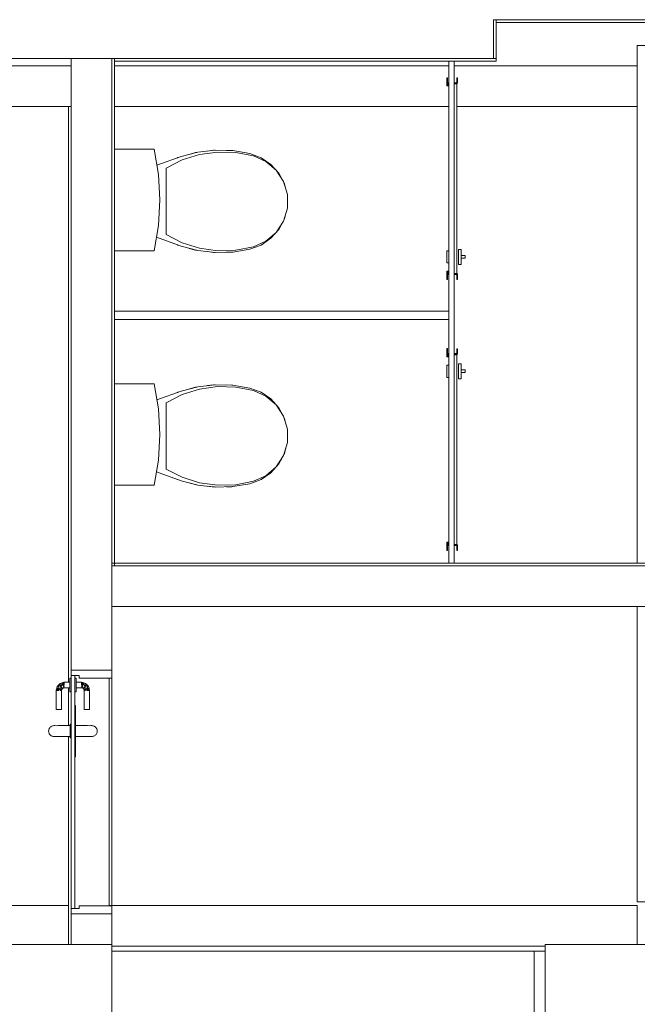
# Model space of a CAD drawing. Header units: millimetres. Extents: x -261 to 187, y -214 to 106.
# Tile 157 of 256: x -218.01 to -215.73, y -144.67 to -141.04. Entities that reach past the tile are written whole.
import ezdxf

# ---------------------------------------------------------------- set-up
doc = ezdxf.new("R2010")
doc.units = ezdxf.units.MM
doc.header["$LTSCALE"] = 0.005
doc.header["$MEASUREMENT"] = 0
for name, color, linetype, lineweight in [('IFC-Elemento de mobília-Contorno', 9, 'Continuous', 5), ('IFC-Elemento terminal-Contorno', 9, 'Continuous', 5), ('IFC-Laje-Contorno', 9, 'Continuous', 5), ('IFC-Parede padrão-Contorno', 9, 'Continuous', 5), ('IFC-Parede-Contorno', 9, 'Continuous', 5), ('IFC-Porta-Contorno', 9, 'Continuous', 5), ('IFC-Viga-Contorno', 9, 'Continuous', 5)]:
    doc.layers.add(name, color=color, linetype=linetype, lineweight=lineweight)

msp = doc.modelspace()

# ---------------------------------------------------------------- linework, layer by layer
at = {"layer": 'IFC-Elemento de mobília-Contorno', "lineweight": 5}
for p, q in [((-217.66, -142.1133), (-216.5258, -142.1133)), ((-217.66, -142.1433), (-216.5258, -142.1433)), ((-216.5258, -142.1133), (-216.4876, -142.1133)), ((-216.5258, -142.1433), (-216.4876, -142.1433)), ((-216.4876, -142.1133), (-216.4551, -142.1133)), ((-216.4876, -142.1433), (-216.4551, -142.1433)), ((-216.4551, -142.1133), (-216.4335, -142.1133)), ((-216.4551, -142.1433), (-216.4335, -142.1433)), ((-216.4335, -142.1133), (-216.4258, -142.1133)), ((-216.4335, -142.1433), (-216.4258, -142.1433))]:
    msp.add_line(p, q, dxfattribs=at)
at = {"layer": 'IFC-Elemento terminal-Contorno', "lineweight": 5}
for p, q in [((-217.66, -141.5155), (-217.5136, -141.5155)), ((-217.5136, -141.5155), (-217.4978, -141.6085)), ((-217.414, -141.5422), (-217.3517, -141.5261)), ((-217.3609, -141.5279), (-217.3563, -141.5273)), ((-217.3517, -141.5261), (-217.2876, -141.5188)), ((-217.3457, -141.535), (-217.2794, -141.5258)), ((-217.3169, -141.5222), (-217.2939, -141.5191)), ((-217.2939, -141.5191), (-217.2908, -141.5192)), ((-217.2876, -141.5188), (-217.2232, -141.5205)), ((-217.2794, -141.5258), (-217.2124, -141.5276)), ((-217.2469, -141.5199), (-217.2263, -141.5202)), ((-217.2263, -141.5202), (-217.2248, -141.5205)), ((-217.2232, -141.5205), (-217.1597, -141.5312)), ((-217.2124, -141.5276), (-217.1466, -141.5403)), ((-217.5035, -141.5747), (-217.414, -141.5422)), ((-217.4695, -141.5852), (-217.4097, -141.555)), ((-217.4278, -141.5472), (-217.4259, -141.5464)), ((-217.4259, -141.5464), (-217.4238, -141.5458)), ((-217.4097, -141.555), (-217.3457, -141.535)), ((-217.3836, -141.5344), (-217.3609, -141.5279)), ((-217.1597, -141.5312), (-217.1185, -141.5465)), ((-217.1466, -141.5403), (-217.101, -141.5606)), ((-217.1185, -141.5465), (-217.0822, -141.5714)), ((-217.101, -141.5606), (-217.063, -141.593)), ((-217.4695, -141.8303), (-217.4695, -141.5852)), ((-217.0822, -141.5714), (-217.0529, -141.6042)), ((-217.063, -141.593), (-217.0358, -141.6349)), ((-217.4978, -141.6085), (-217.4925, -141.7027)), ((-217.0529, -141.6042), (-217.0407, -141.6274)), ((-217.0358, -141.6349), (-217.0216, -141.6828)), ((-217.0346, -141.6389), (-217.0324, -141.6431)), ((-217.0324, -141.6431), (-217.0275, -141.6629)), ((-217.4978, -141.7969), (-217.4925, -141.7027)), ((-217.0216, -141.7327), (-217.0216, -141.6828)), ((-217.0358, -141.7806), (-217.0216, -141.7327)), ((-217.063, -141.8224), (-217.0358, -141.7806)), ((-217.0346, -141.7766), (-217.0324, -141.7724)), ((-217.0324, -141.7724), (-217.0275, -141.7525)), ((-217.5136, -141.89), (-217.4978, -141.7969)), ((-217.0822, -141.8441), (-217.0529, -141.8113)), ((-217.0529, -141.8113), (-217.0407, -141.7881)), ((-217.5051, -141.8401), (-217.414, -141.8732)), ((-217.4695, -141.8303), (-217.4097, -141.8605)), ((-217.1185, -141.8689), (-217.0822, -141.8441)), ((-217.101, -141.8548), (-217.063, -141.8224)), ((-217.66, -141.89), (-217.5136, -141.89)), ((-217.4278, -141.8682), (-217.4259, -141.8691)), ((-217.4259, -141.8691), (-217.4238, -141.8697)), ((-217.414, -141.8732), (-217.3517, -141.8893)), ((-217.4097, -141.8605), (-217.3457, -141.8805)), ((-217.3836, -141.8811), (-217.3609, -141.8875)), ((-217.3609, -141.8875), (-217.3563, -141.8881)), ((-217.3517, -141.8893), (-217.2876, -141.8966)), ((-217.3457, -141.8805), (-217.2794, -141.8897)), ((-217.2794, -141.8897), (-217.2124, -141.8879)), ((-217.2232, -141.8949), (-217.1597, -141.8843)), ((-217.2124, -141.8879), (-217.1466, -141.8751)), ((-217.1597, -141.8843), (-217.1185, -141.8689)), ((-217.1466, -141.8751), (-217.101, -141.8548)), ((-217.317, -141.8933), (-217.2939, -141.8963)), ((-217.2939, -141.8963), (-217.2908, -141.8963)), ((-217.2876, -141.8966), (-217.2232, -141.8949)), ((-217.2471, -141.8956), (-217.2263, -141.8952)), ((-217.2263, -141.8952), (-217.2248, -141.895)), ((-217.66, -142.381), (-217.5136, -142.381)), ((-217.66, -142.7555), (-217.66, -142.381)), ((-217.5136, -142.381), (-217.4978, -142.474)), ((-217.414, -142.4078), (-217.3517, -142.3916)), ((-217.3835, -142.3999), (-217.3609, -142.3934)), ((-217.3609, -142.3934), (-217.3564, -142.3929)), ((-217.3517, -142.3916), (-217.2876, -142.3844)), ((-217.3457, -142.4005), (-217.2794, -142.3913)), ((-217.3169, -142.3877), (-217.2939, -142.3847)), ((-217.2939, -142.3847), (-217.2908, -142.3847)), ((-217.2876, -142.3844), (-217.2232, -142.3861)), ((-217.2794, -142.3913), (-217.2124, -142.3931)), ((-217.2467, -142.3854), (-217.2263, -142.3858)), ((-217.2263, -142.3858), (-217.2248, -142.386)), ((-217.2232, -142.3861), (-217.1597, -142.3967)), ((-217.2124, -142.3931), (-217.1466, -142.4059)), ((-217.1597, -142.3967), (-217.1185, -142.4121)), ((-217.5035, -142.4403), (-217.414, -142.4078)), ((-217.4695, -142.4507), (-217.4097, -142.4205)), ((-217.4277, -142.4127), (-217.4259, -142.4119)), ((-217.4259, -142.4119), (-217.4238, -142.4113)), ((-217.4097, -142.4205), (-217.3457, -142.4005)), ((-217.1466, -142.4059), (-217.101, -142.4262)), ((-217.1185, -142.4121), (-217.0822, -142.4369)), ((-217.101, -142.4262), (-217.063, -142.4586)), ((-217.4695, -142.6958), (-217.4695, -142.4507)), ((-217.0822, -142.4369), (-217.0529, -142.4697)), ((-217.063, -142.4586), (-217.0358, -142.5004)), ((-217.0529, -142.4697), (-217.0407, -142.4929)), ((-217.4978, -142.474), (-217.4925, -142.5683)), ((-217.0358, -142.5004), (-217.0216, -142.5483)), ((-217.0346, -142.5044), (-217.0324, -142.5086)), ((-217.0324, -142.5086), (-217.0275, -142.5285)), ((-217.4978, -142.6625), (-217.4925, -142.5683)), ((-217.0216, -142.5982), (-217.0216, -142.5483)), ((-217.0358, -142.6461), (-217.0216, -142.5982)), ((-217.063, -142.688), (-217.0358, -142.6461)), ((-217.0529, -142.6768), (-217.0407, -142.6536)), ((-217.0346, -142.6421), (-217.0324, -142.6379)), ((-217.0324, -142.6379), (-217.0275, -142.6181)), ((-217.5136, -142.7555), (-217.4978, -142.6625)), ((-217.101, -142.7204), (-217.063, -142.688)), ((-217.0822, -142.7096), (-217.0529, -142.6768)), ((-217.5051, -142.7057), (-217.414, -142.7388)), ((-217.4695, -142.6958), (-217.4097, -142.726)), ((-217.4097, -142.726), (-217.3457, -142.746)), ((-217.1466, -142.7406), (-217.101, -142.7204)), ((-217.1185, -142.7344), (-217.0822, -142.7096)), ((-217.66, -142.7555), (-217.5136, -142.7555)), ((-217.4277, -142.7338), (-217.4259, -142.7346)), ((-217.4259, -142.7346), (-217.4238, -142.7352)), ((-217.414, -142.7388), (-217.3517, -142.7549)), ((-217.3836, -142.7466), (-217.3609, -142.7531)), ((-217.3609, -142.7531), (-217.3563, -142.7537)), ((-217.3517, -142.7549), (-217.2876, -142.7622)), ((-217.3457, -142.746), (-217.2794, -142.7552)), ((-217.3169, -142.7588), (-217.2939, -142.7618)), ((-217.2939, -142.7618), (-217.2908, -142.7618)), ((-217.2876, -142.7622), (-217.2232, -142.7605)), ((-217.2794, -142.7552), (-217.2124, -142.7534)), ((-217.2466, -142.7611), (-217.2263, -142.7608)), ((-217.2263, -142.7608), (-217.2248, -142.7605)), ((-217.2232, -142.7605), (-217.1597, -142.7498)), ((-217.2124, -142.7534), (-217.1466, -142.7406)), ((-217.1597, -142.7498), (-217.1185, -142.7344))]:
    msp.add_line(p, q, dxfattribs=at)
at = {"layer": 'IFC-Laje-Contorno', "lineweight": 5}
for p, q in [((-217.67, -144.4745), (-216.0701, -144.4745)), ((-216.1109, -144.9506), (-216.1109, -144.4745))]:
    msp.add_line(p, q, dxfattribs=at)
at = {"layer": 'IFC-Parede padrão-Contorno', "lineweight": 5}
for p, q in [((-216.2612, -141.1483), (-216.2612, -141.0373)), ((-216.2512, -141.1483), (-216.2512, -141.0373)), ((-216.2512, -141.0373), (-215.6567, -141.0373)), ((-216.2512, -141.0473), (-215.6567, -141.0473)), ((-216.2612, -141.1809), (-216.2612, -141.1483)), ((-216.2512, -141.1809), (-216.2512, -141.1483)), ((-217.8199, -143.2912), (-217.8199, -141.1809)), ((-217.67, -143.2912), (-217.67, -141.1809)), ((-217.66, -142.627), (-217.66, -141.1809)), ((-217.66, -141.1909), (-217.3403, -141.1909)), ((-217.3403, -141.1909), (-216.2512, -141.1909)), ((-217.3139, -141.1809), (-216.2512, -141.1809)), ((-216.4258, -143.0426), (-216.4258, -141.1909)), ((-216.4058, -143.0426), (-216.4058, -141.1909)), ((-216.2512, -141.1886), (-216.2512, -141.1809)), ((-216.2512, -141.1909), (-216.2512, -141.1886)), ((-217.66, -143.0526), (-217.66, -142.627)), ((-217.67, -143.0426), (-217.037, -143.0426)), ((-217.67, -143.0526), (-216.9862, -143.0526)), ((-217.037, -143.0426), (-216.7096, -143.0426)), ((-217.037, -143.0526), (-216.7096, -143.0526)), ((-216.7096, -143.0426), (-214.7538, -143.0426)), ((-216.7096, -143.0526), (-214.7538, -143.0526)), ((-217.67, -143.2026), (-216.9862, -143.2026)), ((-216.9862, -143.2026), (-216.7096, -143.2026)), ((-216.7096, -143.2026), (-214.7538, -143.2026)), ((-217.8199, -143.4376), (-217.8199, -143.2912)), ((-217.67, -143.4376), (-217.67, -143.2912)), ((-217.8097, -143.4376), (-217.67, -143.4376)), ((-217.67, -144.3375), (-217.67, -143.4376)), ((-217.8199, -144.4151), (-217.8199, -144.3375)), ((-217.8199, -144.3375), (-217.8097, -144.3375)), ((-217.8097, -144.3375), (-217.67, -144.3375)), ((-217.67, -144.4151), (-217.67, -144.3375)), ((-217.8199, -144.4506), (-217.8199, -144.4151)), ((-217.67, -144.4506), (-217.67, -144.4151))]:
    msp.add_line(p, q, dxfattribs=at)
at = {"layer": 'IFC-Parede-Contorno', "lineweight": 5}
for p, q in [((-216.2612, -141.0373), (-215.9631, -141.0373)), ((-216.2612, -141.1751), (-216.2612, -141.0946)), ((-218.8555, -141.1809), (-217.3139, -141.1809)), ((-218.9691, -144.4506), (-217.67, -144.4506)), ((-217.67, -144.4745), (-217.67, -144.4506)), ((-216.0701, -144.4506), (-215.9889, -144.4506)), ((-216.0701, -144.4745), (-216.0701, -144.4506)), ((-215.9889, -144.4506), (-215.7407, -144.4506)), ((-215.7407, -144.4506), (-215.5941, -144.4506)), ((-217.67, -144.9165), (-217.67, -144.4745)), ((-216.0701, -144.9165), (-216.0701, -144.4745))]:
    msp.add_line(p, q, dxfattribs=at)
at = {"layer": 'IFC-Porta-Contorno', "lineweight": 5}
for p, q in [((-216.4328, -141.2818), (-216.4328, -141.2514)), ((-216.4328, -141.2514), (-216.4308, -141.2514)), ((-216.4308, -141.2794), (-216.4308, -141.2514)), ((-216.4278, -141.2698), (-216.4258, -141.2698)), ((-216.4278, -141.2794), (-216.4278, -141.2698)), ((-216.4058, -141.2698), (-216.3958, -141.2698)), ((-216.4058, -141.2718), (-216.3938, -141.2718)), ((-216.3958, -141.2698), (-216.3958, -141.2518)), ((-216.3958, -141.2518), (-216.3938, -141.2518)), ((-216.3938, -141.2718), (-216.3938, -141.2518)), ((-216.4328, -141.2818), (-216.4258, -141.2818)), ((-216.4308, -141.2794), (-216.4278, -141.2794)), ((-216.4058, -141.2738), (-216.3958, -141.2738)), ((-216.3958, -141.9737), (-216.3958, -141.2738)), ((-216.4333, -141.8902), (-216.4258, -141.8902)), ((-216.4333, -141.8922), (-216.4333, -141.8902)), ((-216.3908, -141.8852), (-216.3808, -141.8852)), ((-216.3908, -141.9402), (-216.3908, -141.8852)), ((-216.3808, -141.9402), (-216.3808, -141.8852)), ((-216.4333, -141.8977), (-216.4333, -141.8922)), ((-216.4333, -141.9058), (-216.4333, -141.8977)), ((-216.4333, -141.9151), (-216.4333, -141.9058)), ((-216.4333, -141.924), (-216.4333, -141.9151)), ((-216.4333, -141.9309), (-216.4333, -141.924)), ((-216.3808, -141.9077), (-216.3658, -141.9077)), ((-216.3808, -141.9177), (-216.3658, -141.9177)), ((-216.3658, -141.9177), (-216.3658, -141.9077)), ((-216.4333, -141.9347), (-216.4333, -141.9309)), ((-216.4333, -141.9347), (-216.4258, -141.9347)), ((-216.3908, -141.9402), (-216.3808, -141.9402)), ((-216.4328, -141.9961), (-216.4328, -141.9657)), ((-216.4328, -141.9657), (-216.4258, -141.9657)), ((-216.4328, -141.9961), (-216.4308, -141.9961)), ((-216.4308, -141.9961), (-216.4308, -141.9681)), ((-216.4308, -141.9681), (-216.4278, -141.9681)), ((-216.4278, -141.9777), (-216.4278, -141.9681)), ((-216.4278, -141.9777), (-216.4258, -141.9777)), ((-216.4058, -141.9737), (-216.3958, -141.9737)), ((-216.4058, -141.9757), (-216.3938, -141.9757)), ((-216.4058, -141.9777), (-216.3958, -141.9777)), ((-216.3958, -141.9957), (-216.3958, -141.9777)), ((-216.3958, -141.9957), (-216.3938, -141.9957)), ((-216.3938, -141.9957), (-216.3938, -141.9757)), ((-216.4328, -142.2817), (-216.4328, -142.2513)), ((-216.4328, -142.2513), (-216.4308, -142.2513)), ((-216.4308, -142.2793), (-216.4308, -142.2513)), ((-216.3958, -142.2697), (-216.3958, -142.2517)), ((-216.3958, -142.2517), (-216.3938, -142.2517)), ((-216.3938, -142.2717), (-216.3938, -142.2517)), ((-216.4328, -142.2817), (-216.4258, -142.2817)), ((-216.4308, -142.2793), (-216.4278, -142.2793)), ((-216.4278, -142.2697), (-216.4258, -142.2697)), ((-216.4278, -142.2793), (-216.4278, -142.2697)), ((-216.4058, -142.2697), (-216.3958, -142.2697)), ((-216.4058, -142.2717), (-216.3938, -142.2717)), ((-216.4058, -142.2737), (-216.3958, -142.2737)), ((-216.3958, -142.9736), (-216.3958, -142.2737)), ((-216.4333, -142.3165), (-216.4333, -142.3127)), ((-216.4333, -142.3127), (-216.4258, -142.3127)), ((-216.4333, -142.3234), (-216.4333, -142.3165)), ((-216.4333, -142.3323), (-216.4333, -142.3234)), ((-216.3908, -142.3622), (-216.3908, -142.3072)), ((-216.3908, -142.3072), (-216.3808, -142.3072)), ((-216.3808, -142.3622), (-216.3808, -142.3072)), ((-216.4333, -142.3416), (-216.4333, -142.3323)), ((-216.4333, -142.3497), (-216.4333, -142.3416)), ((-216.4333, -142.3552), (-216.4333, -142.3497)), ((-216.4333, -142.3572), (-216.4333, -142.3552)), ((-216.4333, -142.3572), (-216.4258, -142.3572)), ((-216.3908, -142.3622), (-216.3808, -142.3622)), ((-216.3808, -142.3297), (-216.3658, -142.3297)), ((-216.3808, -142.3397), (-216.3658, -142.3397)), ((-216.3658, -142.3397), (-216.3658, -142.3297)), ((-216.4328, -142.996), (-216.4328, -142.9656)), ((-216.4328, -142.9656), (-216.4258, -142.9656)), ((-216.4308, -142.996), (-216.4308, -142.968)), ((-216.4308, -142.968), (-216.4278, -142.968)), ((-216.4278, -142.9776), (-216.4278, -142.968)), ((-216.4278, -142.9776), (-216.4258, -142.9776)), ((-216.4058, -142.9736), (-216.3958, -142.9736)), ((-216.4058, -142.9756), (-216.3938, -142.9756)), ((-216.4058, -142.9776), (-216.3958, -142.9776)), ((-216.3958, -142.9956), (-216.3958, -142.9776)), ((-216.3938, -142.9956), (-216.3938, -142.9756)), ((-216.4328, -142.996), (-216.4308, -142.996)), ((-216.3958, -142.9956), (-216.3938, -142.9956)), ((-217.8199, -143.4376), (-217.6802, -143.4376)), ((-217.8199, -143.4564), (-217.8199, -143.4376)), ((-217.67, -143.4659), (-217.67, -143.4376)), ((-217.8654, -143.4921), (-217.8627, -143.4893)), ((-217.8627, -143.4893), (-217.8599, -143.4866)), ((-217.8627, -143.4893), (-217.8619, -143.495)), ((-217.8627, -143.4893), (-217.8555, -143.495)), ((-217.8599, -143.4866), (-217.8534, -143.4849)), ((-217.8599, -143.4866), (-217.8533, -143.4893)), ((-217.8555, -143.495), (-217.8533, -143.4893)), ((-217.8534, -143.4849), (-217.8492, -143.4837)), ((-217.8534, -143.4849), (-217.8449, -143.4926)), ((-217.8534, -143.4849), (-217.8449, -143.4876)), ((-217.8533, -143.4893), (-217.8449, -143.4997)), ((-217.8533, -143.4893), (-217.8449, -143.4926)), ((-217.8492, -143.4837), (-217.8471, -143.4832)), ((-217.8492, -143.4837), (-217.8449, -143.4876)), ((-217.8471, -143.4832), (-217.8449, -143.4826)), ((-217.8449, -143.4826), (-217.8249, -143.4826)), ((-217.8449, -143.4855), (-217.8449, -143.4839)), ((-217.8449, -143.4876), (-217.8449, -143.4855)), ((-217.8449, -143.49), (-217.8449, -143.4876)), ((-217.8249, -143.4676), (-217.8199, -143.4676)), ((-217.8249, -143.4684), (-217.8249, -143.4676)), ((-217.8249, -143.4709), (-217.8249, -143.4684)), ((-217.8249, -143.4749), (-217.8249, -143.4709)), ((-217.8249, -143.4801), (-217.8249, -143.4749)), ((-217.8249, -143.4861), (-217.8249, -143.4801)), ((-217.8249, -143.4926), (-217.8249, -143.4861)), ((-217.8199, -143.4576), (-217.8199, -143.4564)), ((-217.8199, -143.4576), (-217.8182, -143.4576)), ((-217.8199, -144.2663), (-217.8199, -143.4576)), ((-217.8191, -143.4576), (-217.8065, -143.4576)), ((-217.8182, -143.4576), (-217.7899, -143.4576)), ((-217.8065, -144.2663), (-217.8065, -143.4576)), ((-217.8065, -143.4676), (-217.8015, -143.4676)), ((-217.8015, -143.4684), (-217.8015, -143.4676)), ((-217.8015, -143.4709), (-217.8015, -143.4684)), ((-217.8015, -143.4749), (-217.8015, -143.4709)), ((-217.8015, -143.4801), (-217.8015, -143.4749)), ((-217.8015, -143.4861), (-217.8015, -143.4801)), ((-217.8015, -143.4826), (-217.7815, -143.4826)), ((-217.8015, -143.4876), (-217.8015, -143.4855)), ((-217.8015, -143.4926), (-217.8015, -143.4861)), ((-217.7899, -143.467), (-217.7899, -143.4576)), ((-217.7899, -143.4676), (-217.7899, -143.467)), ((-217.7899, -143.4676), (-217.7833, -143.4676)), ((-217.7833, -143.4676), (-217.67, -143.4676)), ((-217.7815, -143.4826), (-217.7794, -143.4832)), ((-217.7815, -143.4876), (-217.7772, -143.4837)), ((-217.7815, -143.4855), (-217.7815, -143.4839)), ((-217.7815, -143.4926), (-217.773, -143.4849)), ((-217.7815, -143.4876), (-217.773, -143.4849)), ((-217.7815, -143.4876), (-217.7815, -143.4855)), ((-217.7815, -143.49), (-217.7815, -143.4876)), ((-217.7815, -143.4997), (-217.7732, -143.4893)), ((-217.7815, -143.4926), (-217.7732, -143.4893)), ((-217.7794, -143.4832), (-217.7772, -143.4837)), ((-217.7772, -143.4837), (-217.773, -143.4849)), ((-217.7732, -143.4893), (-217.7665, -143.4866)), ((-217.7732, -143.4893), (-217.7709, -143.495)), ((-217.773, -143.4849), (-217.7665, -143.4866)), ((-217.7709, -143.495), (-217.7637, -143.4893)), ((-217.7665, -143.4866), (-217.7637, -143.4893)), ((-217.7645, -143.495), (-217.7637, -143.4893)), ((-217.7637, -143.4893), (-217.761, -143.4921)), ((-217.67, -143.4676), (-217.67, -143.4659)), ((-217.8749, -143.5126), (-217.8744, -143.5105)), ((-217.8749, -143.5826), (-217.8749, -143.5126)), ((-217.8744, -143.5105), (-217.8738, -143.5083)), ((-217.8738, -143.5083), (-217.8727, -143.5041)), ((-217.8738, -143.5083), (-217.8699, -143.5126)), ((-217.8736, -143.5126), (-217.872, -143.5126)), ((-217.8727, -143.5041), (-217.8709, -143.4976)), ((-217.8727, -143.5041), (-217.8699, -143.5126)), ((-217.8727, -143.5041), (-217.8649, -143.5126)), ((-217.872, -143.5126), (-217.8699, -143.5126)), ((-217.8709, -143.4976), (-217.8682, -143.4948)), ((-217.8699, -143.5126), (-217.8675, -143.5126)), ((-217.8682, -143.4948), (-217.8654, -143.4921)), ((-217.8682, -143.5043), (-217.8659, -143.4972)), ((-217.8682, -143.5043), (-217.8594, -143.5033)), ((-217.8682, -143.5043), (-217.8563, -143.5126)), ((-217.8682, -143.5043), (-217.8649, -143.5126)), ((-217.8675, -143.5126), (-217.8649, -143.5126)), ((-217.8659, -143.4972), (-217.8619, -143.495)), ((-217.8619, -143.495), (-217.8555, -143.495)), ((-217.8619, -143.495), (-217.854, -143.5016)), ((-217.8599, -143.5126), (-217.8579, -143.5126)), ((-217.8594, -143.5033), (-217.854, -143.5016)), ((-217.8594, -143.5033), (-217.8563, -143.5126)), ((-217.8594, -143.5033), (-217.8549, -143.5126)), ((-217.8594, -143.5033), (-217.852, -143.5055)), ((-217.8579, -143.5126), (-217.8563, -143.5126)), ((-217.8549, -143.5126), (-217.8535, -143.509)), ((-217.8549, -143.5826), (-217.8549, -143.5126)), ((-217.854, -143.5016), (-217.8497, -143.5007)), ((-217.8535, -143.509), (-217.852, -143.5055)), ((-217.852, -143.5055), (-217.8485, -143.5041)), ((-217.8497, -143.5007), (-217.8449, -143.4997)), ((-217.8497, -143.5007), (-217.8449, -143.5026)), ((-217.8485, -143.5041), (-217.8449, -143.5026)), ((-217.8449, -143.4926), (-217.8449, -143.49)), ((-217.8449, -143.4997), (-217.8449, -143.4976)), ((-217.8449, -143.5026), (-217.8249, -143.5026)), ((-217.8249, -143.4991), (-217.8249, -143.4926)), ((-217.8249, -143.5051), (-217.8249, -143.4991)), ((-217.8249, -143.5103), (-217.8249, -143.5051)), ((-217.8249, -143.5142), (-217.8249, -143.5103)), ((-217.8249, -143.5167), (-217.8249, -143.5142)), ((-217.8249, -143.5176), (-217.8249, -143.5167)), ((-217.8249, -143.5176), (-217.8199, -143.5176)), ((-217.8065, -143.5176), (-217.8015, -143.5176)), ((-217.8015, -143.4991), (-217.8015, -143.4926)), ((-217.8015, -143.4997), (-217.8015, -143.4976)), ((-217.8015, -143.5051), (-217.8015, -143.4991)), ((-217.8015, -143.5026), (-217.7815, -143.5026)), ((-217.8015, -143.5103), (-217.8015, -143.5051)), ((-217.8015, -143.5142), (-217.8015, -143.5103)), ((-217.8015, -143.5167), (-217.8015, -143.5142)), ((-217.8015, -143.5176), (-217.8015, -143.5167)), ((-217.7815, -143.4926), (-217.7815, -143.49)), ((-217.7815, -143.4997), (-217.7815, -143.4976)), ((-217.7815, -143.4997), (-217.7767, -143.5007)), ((-217.7815, -143.5026), (-217.7767, -143.5007)), ((-217.7815, -143.5026), (-217.7779, -143.5041)), ((-217.7779, -143.5041), (-217.7744, -143.5055)), ((-217.7767, -143.5007), (-217.7724, -143.5016)), ((-217.7744, -143.5055), (-217.767, -143.5033)), ((-217.7744, -143.5055), (-217.7729, -143.509)), ((-217.7729, -143.509), (-217.7715, -143.5126)), ((-217.7724, -143.5016), (-217.7645, -143.495)), ((-217.7724, -143.5016), (-217.767, -143.5033)), ((-217.7715, -143.5126), (-217.767, -143.5033)), ((-217.7715, -143.5826), (-217.7715, -143.5126)), ((-217.7709, -143.495), (-217.7645, -143.495)), ((-217.7701, -143.5126), (-217.767, -143.5033)), ((-217.7701, -143.5126), (-217.7582, -143.5043)), ((-217.7701, -143.5126), (-217.7685, -143.5126)), ((-217.7685, -143.5126), (-217.7665, -143.5126)), ((-217.767, -143.5033), (-217.7582, -143.5043)), ((-217.7645, -143.495), (-217.7605, -143.4972)), ((-217.7615, -143.5126), (-217.7538, -143.5041)), ((-217.7615, -143.5126), (-217.7582, -143.5043)), ((-217.7615, -143.5126), (-217.7589, -143.5126)), ((-217.761, -143.4921), (-217.7555, -143.4976)), ((-217.7605, -143.4972), (-217.7582, -143.5043)), ((-217.7589, -143.5126), (-217.7565, -143.5126)), ((-217.7565, -143.5126), (-217.7538, -143.5041)), ((-217.7565, -143.5126), (-217.7526, -143.5083)), ((-217.7565, -143.5126), (-217.7544, -143.5126)), ((-217.7555, -143.4976), (-217.7538, -143.5041)), ((-217.7544, -143.5126), (-217.7528, -143.5126)), ((-217.7538, -143.5041), (-217.7526, -143.5083)), ((-217.7526, -143.5083), (-217.752, -143.5105)), ((-217.752, -143.5105), (-217.7515, -143.5126)), ((-217.7515, -143.5826), (-217.7515, -143.5126)), ((-217.8749, -143.5826), (-217.8746, -143.5826)), ((-217.8746, -143.5826), (-217.8736, -143.5826)), ((-217.8736, -143.5826), (-217.872, -143.5826)), ((-217.872, -143.5826), (-217.8699, -143.5826)), ((-217.8699, -143.5826), (-217.8675, -143.5826)), ((-217.8675, -143.5826), (-217.8649, -143.5826)), ((-217.8649, -143.5826), (-217.8623, -143.5826)), ((-217.8623, -143.5826), (-217.8599, -143.5826)), ((-217.8599, -143.5826), (-217.8579, -143.5826)), ((-217.8579, -143.5826), (-217.8563, -143.5826)), ((-217.8563, -143.5826), (-217.8553, -143.5826)), ((-217.8553, -143.5826), (-217.8549, -143.5826)), ((-217.8065, -143.5676), (-217.8059, -143.5676)), ((-217.8059, -143.5676), (-217.8035, -143.5676)), ((-217.8035, -143.7182), (-217.8035, -143.5676)), ((-217.7715, -143.5826), (-217.7711, -143.5826)), ((-217.7711, -143.5826), (-217.7701, -143.5826)), ((-217.7701, -143.5826), (-217.7685, -143.5826)), ((-217.7685, -143.5826), (-217.7665, -143.5826)), ((-217.7665, -143.5826), (-217.7641, -143.5826)), ((-217.7641, -143.5826), (-217.7615, -143.5826)), ((-217.7615, -143.5826), (-217.7589, -143.5826)), ((-217.7589, -143.5826), (-217.7565, -143.5826)), ((-217.7565, -143.5826), (-217.7544, -143.5826)), ((-217.7544, -143.5826), (-217.7528, -143.5826)), ((-217.7528, -143.5826), (-217.7518, -143.5826)), ((-217.7518, -143.5826), (-217.7515, -143.5826)), ((-217.9029, -143.6626), (-217.9025, -143.6587)), ((-217.9029, -143.6626), (-217.9025, -143.6665)), ((-217.9025, -143.6587), (-217.9023, -143.6574)), ((-217.9025, -143.6665), (-217.9023, -143.6677)), ((-217.9023, -143.6574), (-217.9014, -143.6549)), ((-217.9023, -143.6677), (-217.9014, -143.6702)), ((-217.9014, -143.6549), (-217.9003, -143.6526)), ((-217.9014, -143.6702), (-217.9003, -143.6726)), ((-217.9003, -143.6526), (-217.8988, -143.6504)), ((-217.8988, -143.6504), (-217.8971, -143.6484)), ((-217.8971, -143.6484), (-217.8951, -143.6467)), ((-217.8951, -143.6467), (-217.8929, -143.6453)), ((-217.8929, -143.6453), (-217.8906, -143.6441)), ((-217.8929, -143.6453), (-217.8911, -143.6445)), ((-217.8911, -143.6445), (-217.8881, -143.6433)), ((-217.8906, -143.6441), (-217.8881, -143.6433)), ((-217.8881, -143.6433), (-217.8855, -143.6427)), ((-217.8855, -143.6427), (-217.8829, -143.6426)), ((-217.8829, -143.6426), (-217.8809, -143.6426)), ((-217.8809, -143.6426), (-217.8797, -143.6426)), ((-217.8797, -143.6426), (-217.8754, -143.6427)), ((-217.8754, -143.6427), (-217.8673, -143.6426)), ((-217.8673, -143.6426), (-217.8596, -143.6426)), ((-217.8596, -143.6426), (-217.8529, -143.6426)), ((-217.8529, -143.6426), (-217.8229, -143.6426)), ((-217.8229, -143.6376), (-217.8199, -143.6376)), ((-217.8229, -143.6384), (-217.8229, -143.6376)), ((-217.8229, -143.6409), (-217.8229, -143.6384)), ((-217.8229, -143.6449), (-217.8229, -143.6409)), ((-217.8229, -143.6501), (-217.8229, -143.6449)), ((-217.8229, -143.6561), (-217.8229, -143.6501)), ((-217.8229, -143.6626), (-217.8229, -143.6561)), ((-217.8229, -143.669), (-217.8229, -143.6626)), ((-217.8229, -143.6751), (-217.8229, -143.669)), ((-217.8035, -143.6426), (-217.7735, -143.6426)), ((-217.7735, -143.6426), (-217.7669, -143.6426)), ((-217.7669, -143.6426), (-217.7592, -143.6426)), ((-217.7592, -143.6426), (-217.751, -143.6427)), ((-217.751, -143.6427), (-217.7467, -143.6426)), ((-217.7467, -143.6426), (-217.7455, -143.6426)), ((-217.7455, -143.6426), (-217.7435, -143.6426)), ((-217.7435, -143.6426), (-217.7409, -143.6427)), ((-217.7409, -143.6427), (-217.7383, -143.6433)), ((-217.7383, -143.6433), (-217.7358, -143.6441)), ((-217.7383, -143.6433), (-217.7353, -143.6445)), ((-217.7358, -143.6441), (-217.7335, -143.6453)), ((-217.7353, -143.6445), (-217.7335, -143.6453)), ((-217.7335, -143.6453), (-217.7313, -143.6467)), ((-217.7313, -143.6467), (-217.7293, -143.6484)), ((-217.7293, -143.6484), (-217.7276, -143.6504)), ((-217.7276, -143.6504), (-217.7262, -143.6526)), ((-217.7262, -143.6526), (-217.725, -143.6549)), ((-217.7262, -143.6726), (-217.725, -143.6702)), ((-217.725, -143.6549), (-217.7242, -143.6574)), ((-217.725, -143.6702), (-217.7242, -143.6677)), ((-217.7242, -143.6574), (-217.7239, -143.6587)), ((-217.7242, -143.6677), (-217.7239, -143.6665)), ((-217.7239, -143.6587), (-217.7235, -143.6626)), ((-217.7239, -143.6665), (-217.7235, -143.6626)), ((-217.9003, -143.6726), (-217.8988, -143.6747)), ((-217.8988, -143.6747), (-217.8971, -143.6767)), ((-217.8971, -143.6767), (-217.8951, -143.6784)), ((-217.8951, -143.6784), (-217.8929, -143.6799)), ((-217.8929, -143.6799), (-217.8906, -143.681)), ((-217.8906, -143.681), (-217.8881, -143.6819)), ((-217.8881, -143.6819), (-217.8855, -143.6824)), ((-217.8881, -143.6819), (-217.8861, -143.6822)), ((-217.8861, -143.6822), (-217.8829, -143.6826)), ((-217.8855, -143.6824), (-217.8829, -143.6826)), ((-217.8829, -143.6826), (-217.8808, -143.6825)), ((-217.8808, -143.6825), (-217.8779, -143.6826)), ((-217.8779, -143.6826), (-217.874, -143.6824)), ((-217.8775, -143.6823), (-217.8681, -143.6826)), ((-217.8681, -143.6826), (-217.8607, -143.6825)), ((-217.8607, -143.6825), (-217.8529, -143.6826)), ((-217.8529, -143.6826), (-217.8229, -143.6826)), ((-217.8229, -143.6802), (-217.8229, -143.6751)), ((-217.8229, -143.6842), (-217.8229, -143.6802)), ((-217.8229, -143.6867), (-217.8229, -143.6842)), ((-217.8229, -143.6876), (-217.8229, -143.6867)), ((-217.8229, -143.6876), (-217.8199, -143.6876)), ((-217.8035, -143.6826), (-217.7735, -143.6826)), ((-217.7735, -143.6826), (-217.7657, -143.6825)), ((-217.7657, -143.6825), (-217.7583, -143.6826)), ((-217.7583, -143.6826), (-217.7489, -143.6823)), ((-217.7524, -143.6824), (-217.7486, -143.6826)), ((-217.7486, -143.6826), (-217.7456, -143.6825)), ((-217.7456, -143.6825), (-217.7435, -143.6826)), ((-217.7435, -143.6826), (-217.7403, -143.6822)), ((-217.7435, -143.6826), (-217.7409, -143.6824)), ((-217.7409, -143.6824), (-217.7383, -143.6819)), ((-217.7403, -143.6822), (-217.7383, -143.6819)), ((-217.7383, -143.6819), (-217.7358, -143.681)), ((-217.7358, -143.681), (-217.7335, -143.6799)), ((-217.7335, -143.6799), (-217.7313, -143.6784)), ((-217.7313, -143.6784), (-217.7293, -143.6767)), ((-217.7293, -143.6767), (-217.7276, -143.6747)), ((-217.7276, -143.6747), (-217.7262, -143.6726)), ((-217.8035, -143.7576), (-217.8035, -143.7182)), ((-217.8065, -143.7576), (-217.8041, -143.7576)), ((-217.8041, -143.7576), (-217.8035, -143.7576)), ((-217.8199, -144.3175), (-217.8199, -144.2663)), ((-217.8065, -144.3175), (-217.8065, -144.2663)), ((-217.8199, -144.3175), (-217.7917, -144.3175)), ((-217.8199, -144.3187), (-217.8199, -144.3175)), ((-217.8199, -144.3375), (-217.8199, -144.3187)), ((-217.7917, -144.3175), (-217.7899, -144.3175)), ((-217.7899, -144.3075), (-217.6766, -144.3075)), ((-217.7899, -144.3081), (-217.7899, -144.3075)), ((-217.7899, -144.3175), (-217.7899, -144.3081)), ((-217.6766, -144.3075), (-217.67, -144.3075)), ((-217.67, -144.3092), (-217.67, -144.3075)), ((-217.67, -144.3375), (-217.67, -144.3092))]:
    msp.add_line(p, q, dxfattribs=at)
at = {"layer": 'IFC-Viga-Contorno', "lineweight": 5}
for p, q in [((-215.7309, -143.0426), (-215.7309, -141.1331)), ((-215.7309, -141.1331), (-215.5809, -141.1331)), ((-221.738, -141.2077), (-217.8199, -141.2077)), ((-217.66, -141.2077), (-216.4258, -141.2077)), ((-216.4058, -141.2077), (-215.7309, -141.2077)), ((-221.738, -141.3577), (-217.8199, -141.3577)), ((-217.829, -143.4826), (-217.829, -141.3577)), ((-217.66, -141.3577), (-216.4258, -141.3577)), ((-216.3958, -141.3577), (-215.7309, -141.3577)), ((-215.7309, -144.2933), (-215.7309, -143.2026)), ((-217.679, -144.3075), (-217.679, -143.4676)), ((-217.829, -143.6426), (-217.829, -143.5026)), ((-217.829, -144.4506), (-217.829, -143.6826)), ((-221.8021, -144.306), (-217.829, -144.306)), ((-217.679, -144.306), (-215.7303, -144.306)), ((-215.7309, -144.2933), (-215.5809, -144.2933)), ((-215.7303, -144.4506), (-215.7303, -144.306)), ((-217.67, -144.456), (-216.0701, -144.456))]:
    msp.add_line(p, q, dxfattribs=at)

doc.saveas('drawing.dxf')
